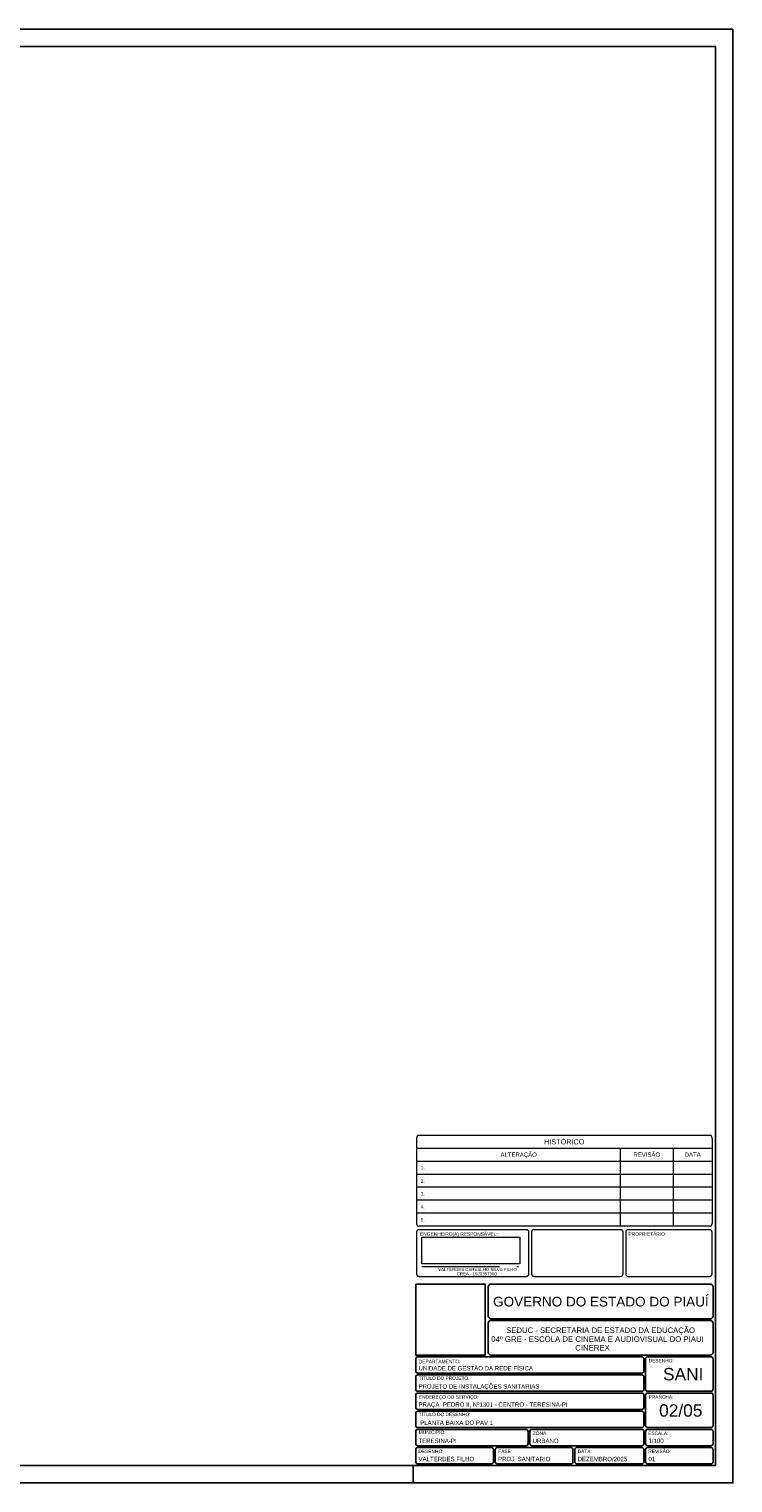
# Model space of a CAD drawing. Header units: millimetres. Extents: x 321 to 585, y -277 to 9.
# Tile 147 of 256: x 400 to 440, y -277 to -193. Entities that reach past the tile are written whole.
import ezdxf
from ezdxf.enums import TextEntityAlignment as Align

# ---------------------------------------------------------------- set-up
doc = ezdxf.new("R2010")
doc.units = ezdxf.units.MM
doc.header["$MEASUREMENT"] = 0
doc.linetypes.add('_Traço - 2 pontos', pattern=[7.5, 4.5, -1, 0, -1, 0, -1])
doc.layers.get('0').update_dxf_attribs({"lineweight": 18})
for name, color, linetype in [('SEDUC_01', 1, 'Continuous'), ('SEDUC_MARF', 1, 'Continuous'), ('SEDUC_MARGG', 7, 'Continuous'), ('SEDUC_TXT01', 1, 'Continuous'), ('SEDUC_TXT02', 2, 'Continuous'), ('SEDUC_TXT05', 5, 'Continuous')]:
    doc.layers.add(name, color=color, linetype=linetype)
doc.styles.add('Arial', font='arial.ttf')
picture_1 = doc.add_image_def('image1.jpg', size_in_pixel=(317, 86))

msp = doc.modelspace()

# ---------------------------------------------------------------- linework, layer by layer
at = {"color": 7, "linetype": '_Traço - 2 pontos', "lineweight": 5}
msp.add_line((422.333, -264.35), (428.233, -264.35), dxfattribs=at)
msp.add_line((422.333, -264.35), (428.233, -264.35), dxfattribs=at)
msp.add_line((422.333, -264.35), (428.233, -264.35), dxfattribs=at)
at = {"layer": 'SEDUC_01', "color": 7, "lineweight": 5}
for p, q in [((422.033, -256.929), (422.033, -261.879)), ((438.983, -256.779), (422.183, -256.779)), ((439.133, -256.929), (439.133, -261.879)), ((439.133, -257.529), (422.033, -257.529)), ((433.834, -262.029), (433.834, -257.529)), ((436.89, -262.029), (436.89, -257.529)), ((439.133, -258.279), (422.033, -258.279)), ((439.133, -259.029), (422.033, -259.029)), ((439.133, -259.029), (422.033, -259.029)), ((439.133, -259.779), (422.033, -259.779)), ((439.133, -259.779), (422.033, -259.779)), ((439.133, -260.529), (422.033, -260.529)), ((439.133, -260.529), (422.033, -260.529)), ((439.133, -261.279), (422.033, -261.279)), ((439.133, -261.279), (422.033, -261.279)), ((438.983, -262.029), (422.183, -262.029))]:
    msp.add_line(p, q, dxfattribs=at)
for points in [[(428.533, -262.379, 0.414214), (428.383, -262.229), (422.183, -262.229, 0.414214), (422.033, -262.379), (422.033, -264.779, 0.414214), (422.183, -264.929), (428.383, -264.929, 0.414214), (428.533, -264.779)], [(433.983, -262.379, 0.414214), (433.833, -262.229), (428.833, -262.229, 0.414214), (428.683, -262.379), (428.683, -264.779, 0.414214), (428.833, -264.929), (433.833, -264.929, 0.414214), (433.983, -264.779)], [(439.133, -262.379, 0.414214), (438.983, -262.229), (434.283, -262.229, 0.414214), (434.133, -262.379), (434.133, -264.779, 0.414214), (434.283, -264.929), (438.983, -264.929, 0.414214), (439.133, -264.779)]]:
    msp.add_lwpolyline(points, format="xyb", close=True, dxfattribs=at)
for centre, start, end in [((422.183, -256.929), 90, 180), ((438.983, -256.929), 0.08294, 90), ((422.183, -261.879), 180, 270), ((438.983, -261.879), 270, 0.08294)]:
    msp.add_arc(centre, 0.15, start, end, dxfattribs=at)
at = {"layer": 'SEDUC_MARF', "color": 7}
msp.add_line((421.835, -275.879), (421.835, -276.879), dxfattribs=at)
for points in [[(440.333, -192.779), (321.433, -192.779), (321.433, -276.879), (440.333, -276.879)], [(421.983, -265.382), (426.008, -265.382), (426.008, -269.479), (421.983, -269.479)]]:
    msp.add_lwpolyline(points, close=True, dxfattribs=at)
for points in [[(426.333, -267.379), (439.033, -267.379, 0.414214), (439.183, -267.229), (439.183, -265.529, 0.414214), (439.033, -265.379), (426.333, -265.379, 0.414214), (426.183, -265.529), (426.183, -267.229, 0.414214)], [(426.333, -269.479), (439.033, -269.479, 0.414214), (439.183, -269.329), (439.183, -267.629, 0.414214), (439.033, -267.479), (426.333, -267.479, 0.414214), (426.183, -267.629), (426.183, -269.329, 0.414214)], [(422.108, -269.579), (435.058, -269.579, -0.414214), (435.183, -269.704), (435.183, -270.404, -0.414214), (435.058, -270.529), (422.108, -270.529, -0.414214), (421.983, -270.404), (421.983, -269.704, -0.414214)], [(435.408, -271.579), (439.058, -271.579, 0.414214), (439.183, -271.454), (439.183, -269.704, 0.414214), (439.058, -269.579), (435.408, -269.579, 0.414214), (435.283, -269.704), (435.283, -271.454, 0.414214)], [(422.108, -270.629), (435.058, -270.629, -0.414214), (435.183, -270.754), (435.183, -271.454, -0.414214), (435.058, -271.579), (422.108, -271.579, -0.414214), (421.983, -271.454), (421.983, -270.754, -0.414214)], [(422.108, -271.679), (435.058, -271.679, -0.414214), (435.183, -271.804), (435.183, -272.504, -0.414214), (435.058, -272.629), (422.108, -272.629, -0.414214), (421.983, -272.504), (421.983, -271.804, -0.414214)], [(435.408, -273.679), (439.058, -273.679, 0.414214), (439.183, -273.554), (439.183, -271.804, 0.414214), (439.058, -271.679), (435.408, -271.679, 0.414214), (435.283, -271.804), (435.283, -273.554, 0.414214)], [(422.108, -272.729), (435.058, -272.729, -0.414214), (435.183, -272.854), (435.183, -273.554, -0.414214), (435.058, -273.679), (422.108, -273.679, -0.414214), (421.983, -273.554), (421.983, -272.854, -0.414214)], [(422.108, -273.779), (428.358, -273.779, -0.414214), (428.483, -273.904), (428.483, -274.604, -0.414214), (428.358, -274.729), (422.108, -274.729, -0.414214), (421.983, -274.604), (421.983, -273.904, -0.414214)], [(428.708, -273.779), (435.058, -273.779, -0.414214), (435.183, -273.904), (435.183, -274.604, -0.414214), (435.058, -274.729), (428.708, -274.729, -0.414214), (428.583, -274.604), (428.583, -273.904, -0.414214)], [(435.408, -273.779), (439.058, -273.779, -0.414214), (439.183, -273.904), (439.183, -274.604, -0.414214), (439.058, -274.729), (435.408, -274.729, -0.414214), (435.283, -274.604), (435.283, -273.904, -0.414214)], [(422.108, -274.829), (426.358, -274.829, -0.414214), (426.483, -274.954), (426.483, -275.654, -0.414214), (426.358, -275.779), (422.108, -275.779, -0.414214), (421.983, -275.654), (421.983, -274.954, -0.414214)], [(426.708, -274.829), (430.958, -274.829, -0.414214), (431.083, -274.954), (431.083, -275.654, -0.414214), (430.958, -275.779), (426.708, -275.779, -0.414214), (426.583, -275.654), (426.583, -274.954, -0.414214)], [(431.308, -274.829), (435.058, -274.829, -0.414214), (435.183, -274.954), (435.183, -275.654, -0.414214), (435.058, -275.779), (431.308, -275.779, -0.414214), (431.183, -275.654), (431.183, -274.954, -0.414214)], [(435.408, -274.829), (439.058, -274.829, -0.414214), (439.183, -274.954), (439.183, -275.654, -0.414214), (439.058, -275.779), (435.408, -275.779, -0.414214), (435.283, -275.654), (435.283, -274.954, -0.414214)]]:
    msp.add_lwpolyline(points, format="xyb", close=True, dxfattribs=at)
at = {"layer": 'SEDUC_MARGG'}
msp.add_lwpolyline([(323.933, -275.879), (439.333, -275.879), (439.333, -193.779), (323.933, -193.779), (323.933, -275.879)], dxfattribs=at)

# ---------------------------------------------------------------- texts
at = {"layer": 'SEDUC_TXT01', "color": 7, "style": 'Arial'}
for s, p in [('1.', (422.271, -258.738)), ('2.', (422.271, -259.521)), ('3.', (422.271, -260.253)), ('4.', (422.271, -261.003)), ('5.', (422.271, -261.753))]:
    msp.add_text(s, height=0.2, dxfattribs=at).set_placement(p)
at = {"layer": 'SEDUC_TXT01', "color": 7, "char_height": 0.2, "width": 8.9027, "attachment_point": 1, "style": 'Arial'}
for s, insert in [('DEPARTAMENTO:', (422.163, -269.755)), ('{\\fTw Cen MT|b0|i0|c0|p34;DESENHO:}', (435.463, -269.705)), ('{\\fTw Cen MT|b0|i0|c0|p34;TÍTULO DO PROJETO:}', (422.163, -270.716)), ('{\\fTw Cen MT|b0|i0|c0|p34;ENDEREÇO DO SERVIÇO:}', (422.163, -271.805)), ('{\\fTw Cen MT|b0|i0|c0|p34;PRANCHA:}', (435.463, -271.805)), ('{\\fTw Cen MT|b0|i0|c0|p34;TÍTULO DO DESENHO:}', (422.163, -272.816)), ('MUNICÍPIO:', (422.162, -273.852)), ('ZONA:', (428.754, -273.905)), ('{\\fTw Cen MT|b0|i0|c0|p34;ESCALA:}', (435.434, -273.905)), ('DESENHO:', (422.139, -274.955)), ('{\\fTw Cen MT|b0|i0|c0|p34;FASE:}', (426.762, -274.955)), ('{\\fTw Cen MT|b0|i0|c0|p34;DATA:}', (431.354, -274.955)), ('{\\fTw Cen MT|b0|i0|c0|p34;REVISÃO:}', (435.439, -274.955))]:
    msp.add_mtext(s, dxfattribs=dict(at, insert=insert))
at = {"layer": 'SEDUC_TXT02', "color": 7, "style": 'Arial'}
for s, height, p in [('HISTÓRICO', 0.3003, (429.413, -257.296)), ('ALTERAÇÃO', 0.2482, (426.892, -258.011)), ('REVISÃO', 0.2482, (434.579, -258.011)), ('DATA', 0.2482, (437.543, -258.011)), ('ENGENHEIRO(A) RESPONSÁVEL: ', 0.2, (422.236, -262.58)), ('VALTERDES CARVALHO SILVA FILHO', 0.18, (423.291, -264.625)), ('CREA - 1920357300', 0.18, (424.353, -264.87)), ('04º GRE - ESCOLA DE CINEMA E AUDIOVISUAL DO PIAUI', 0.32219, (426.353, -268.719)), ('CINEREX', 0.3222, (431.209, -269.223)), ('UNIDADE DE GESTÃO DA REDE FÍSICA', 0.25158, (422.147, -270.371)), ('SANI', 0.717, (436.29, -270.947)), ('PROJETO DE INSTALAÇÕES SANITARIAS', 0.25158, (422.147, -271.421)), ('PRAÇA  PEDRO II, Nº1301 - CENTRO - TERESINA-PI', 0.25158, (422.147, -272.471)), ('02/05', 0.717, (436.064, -273.047)), (' PLANTA BAIXA DO PAV 1', 0.25158, (422.147, -273.521)), ('TERESINA-PI', 0.25158, (422.147, -274.571)), ('URBANO', 0.2516, (428.747, -274.571)), ('1/100', 0.2516, (435.447, -274.571)), ('VALTERDES FILHO', 0.25158, (422.149, -275.621)), ('PROJ. SANITARIO', 0.25158, (426.749, -275.621)), ('DEZEMBRO/2025', 0.25158, (431.349, -275.621)), ('01', 0.2516, (435.447, -275.621))]:
    msp.add_text(s, height=height, dxfattribs=at).set_placement(p)
msp.add_text('SEDUC - SECRETARIA DE ESTADO DA EDUCAÇÃO ', height=0.32, dxfattribs=at).set_placement((432.74, -268.208), align=Align.CENTER)
at = {"layer": 'SEDUC_TXT02', "color": 7, "insert": (434.288, -262.38), "char_height": 0.2, "width": 8.9027, "attachment_point": 1, "style": 'Arial'}
msp.add_mtext('PROPRIETÁRIO:', dxfattribs=at)
at = {"layer": 'SEDUC_TXT05', "color": 7, "style": 'Arial'}
msp.add_text('GOVERNO DO ESTADO DO PIAUÍ', height=0.56, dxfattribs=at).set_placement((432.698, -266.673), align=Align.CENTER)

# ---------------------------------------------------------------- pictures from other files: only their frames are drawn
image = msp.add_image(picture_1, insert=(422.344, -264.205), size_in_units=(5.656, 1.535))
image.dxf.flags = 7

doc.saveas('drawing.dxf')
